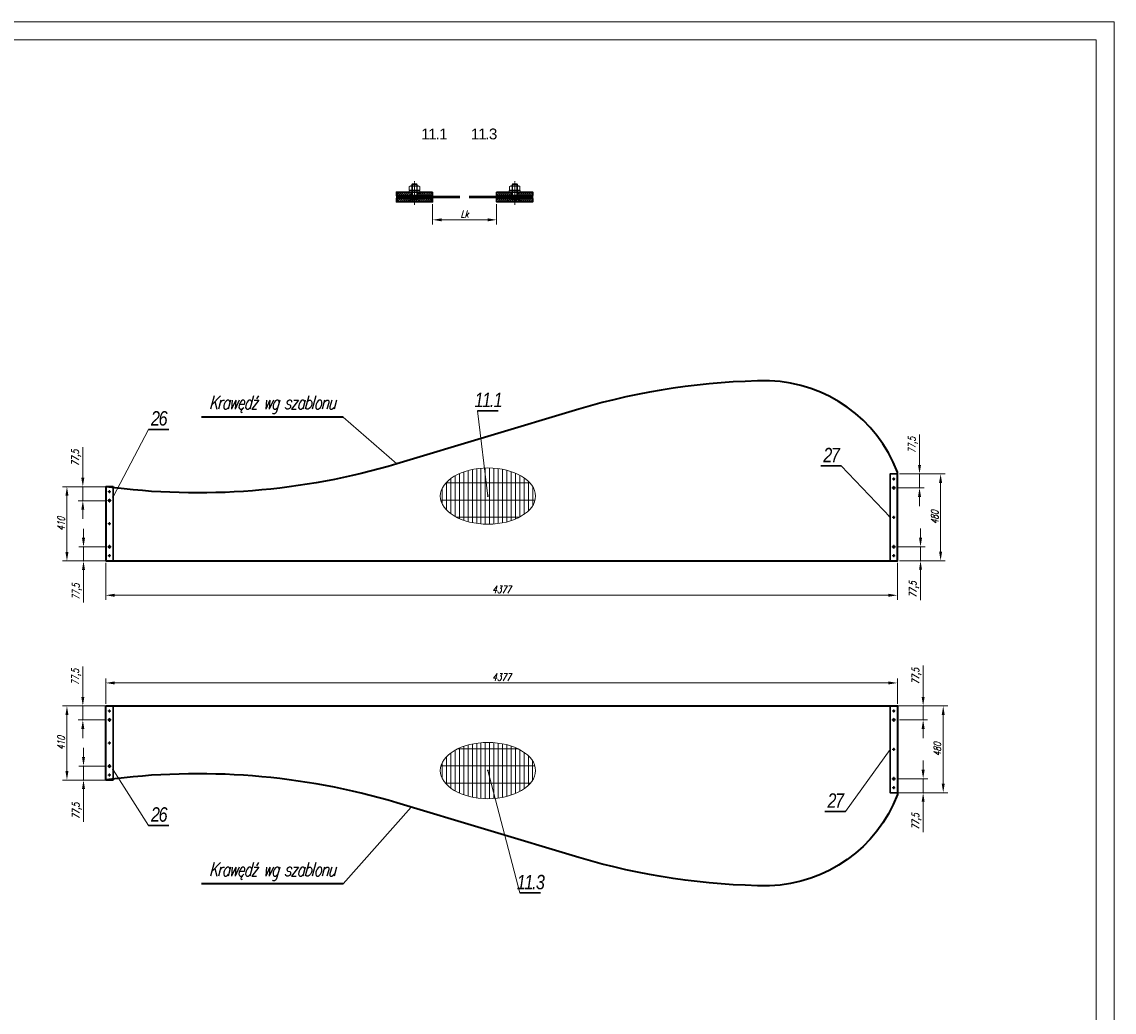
# Model space of a CAD drawing. Header units: millimetres. Extents: x -176817 to 571382, y -58489 to 156123.
# Tile 102 of 256: x -124334 to -118295, y 89772 to 95248. Entities that reach past the tile are written whole.
import ezdxf

# ---------------------------------------------------------------- set-up
doc = ezdxf.new("R2010")
doc.units = ezdxf.units.MM
doc.header["$LTSCALE"] = 0.2
for name, pattern in [('AM_ISO02W050', [7.5, 6, -1.5]), ('AM_ISO02W050x2', [3.75, 3, -0.75]), ('AM_ISO08W050', [18, 12, -1.5, 3, -1.5]), ('AM_ISO08W050x2', [9, 6, -0.75, 1.5, -0.75]), ('DASHDOT', [25.4, 12.7, -6.35, 0, -6.35]), ('HIDDEN', [9.525, 6.35, -3.175])]:
    doc.linetypes.add(name, pattern=pattern)
doc.layers.get('Defpoints').update_dxf_attribs({"lineweight": 13})
for name, color, linetype, lineweight in [('-A Siatka', 30, 'Continuous', 35), ('-AAA Cienka', 2, 'Continuous', 18), ('-AAA Kontur', 7, 'Continuous', 35), ('-AAA Otw nowe 1', 64, 'DASHDOT', 18), ('-AAA Siatka', 20, 'Continuous', 40), ('-AAA Widok', 2, 'Continuous', 30), ('-AAA Wymiar', 1, 'Continuous', 18), ('AM_0N', 7, 'Continuous', 13), ('AM_3N', 6, 'AM_ISO02W050', 13), ('AM_4N', 3, 'Continuous', 13), ('AM_7', 4, 'AM_ISO08W050', 13), ('AM_7N', 4, 'AM_ISO08W050', 13), ('AM_8', 1, 'Continuous', 13)]:
    doc.layers.add(name, color=color, linetype=linetype, lineweight=lineweight)
doc.layers.add('-AAA L-Opis', color=3, linetype='Continuous')
doc.layers.get('-AAA Otw nowe 1').off()
doc.styles.add('Pozycja 2', font='ariali.ttf', dxfattribs={"width": 0.8})
doc.styles.get("Standard").update_dxf_attribs({"font": 'arial.ttf'})
doc.styles.add('WYMIARY', font='ROMANS.shx', dxfattribs={"width": 0.75, "oblique": 15})
doc.dimstyles.new('1 do 20', dxfattribs={"dimscale": 20, "dimtxt": 2, "dimasz": 2.5, "dimexe": 1.25, "dimexo": 0.625, "dimtad": 1, "dimdec": 1, "dimtxsty": 'WYMIARY', "dimcen": 2.5, "dimclrd": 256, "dimclre": 256, "dimclrt": 5, "dimadec": 0, "dimazin": 0, "dimtfac": 1, "dimtdec": 1, "dimtmove": 0, "dimatfit": 3, "dimfxl": 1.25, "dimlwd": -1, "dimlwe": -1, "dimarcsym": 0})
doc.dimstyles.new('1 do 5', dxfattribs={"dimscale": 5, "dimtxt": 2, "dimasz": 2.5, "dimexe": 1.25, "dimexo": 0.625, "dimtad": 1, "dimdec": 0, "dimtxsty": 'WYMIARY', "dimcen": 2.5, "dimclrd": 256, "dimclre": 256, "dimclrt": 2, "dimadec": 0, "dimazin": 0, "dimtfac": 1, "dimtdec": 0, "dimtmove": 0, "dimatfit": 3, "dimfxl": 1.25, "dimlwd": -1, "dimlwe": -1, "dimarcsym": 0})

# ---------------------------------------------------------------- blocks, each defined once
blk = doc.blocks.new('*U1058')
at = {"layer": 'AM_0N'}
for p, q in [((5.7, -1), (-5.6, -1)), ((-5.6, -1), (-5.6, -1.6)), ((5.7, -1.6), (-5.6, -1.6)), ((-5.6, -1.6), (-2.4, -4.9)), ((-3, -6.3), (-2.4, -5.7)), ((3, -6.3), (-3, -6.3)), ((-3, -20.4), (-3, -6.3)), ((2.4, -4.9), (-2.4, -4.9)), ((-2.4, -5.7), (-2.4, -4.9)), ((5.7, -1.6), (2.4, -4.9)), ((2.4, -5.7), (2.4, -4.9)), ((3, -6.3), (2.4, -5.7)), ((3, -20.4), (3, -6.3)), ((5.7, -1.6), (5.7, -1)), ((3, -20.4), (-3, -20.4)), ((-2.4, -21), (-3, -20.4)), ((-2.4, -21), (2.4, -21)), ((2.4, -21), (3, -20.4))]:
    blk.add_line(p, q, dxfattribs=at)
at = {"layer": 'AM_3N', "linetype": 'AM_ISO02W050x2'}
for p, q in [((-3.4, -1), (0, -5.4)), ((-0.7, -4.4), (-0.7, -1)), ((0.7, -4.4), (-0.7, -4.4)), ((3.4, -1), (0, -5.4)), ((0.7, -4.4), (0.7, -1))]:
    blk.add_line(p, q, dxfattribs=at)
at = {"layer": 'AM_4N'}
for p, q in [((-2.4, -5.7), (-2.4, -6.3)), ((-2.4, -6.3), (-2.4, -21)), ((2.4, -5.7), (2.4, -6.3)), ((2.4, -6.3), (2.4, -21))]:
    blk.add_line(p, q, dxfattribs=at)
at = {"layer": 'AM_7N', "linetype": 'AM_ISO08W050x2'}
blk.add_line((0, 2), (0, -24), dxfattribs=at)
blk = doc.blocks.new('*U1059')
at = {"layer": 'AM_0N'}
for p, q in [((6, -12), (-6, -12)), ((-6, -12), (-6, -13.6)), ((6, -13.6), (6, -12)), ((-6, -13.6), (6, -13.6))]:
    blk.add_line(p, q, dxfattribs=at)
at = {"layer": 'AM_7N', "linetype": 'AM_ISO08W050x2'}
blk.add_line((0, -16.6), (0, -9), dxfattribs=at)
blk = doc.blocks.new('*U1060')
at = {"layer": 'AM_0N'}
for p, q in [((-5.8, -14.4), (-4.4, -13.6)), ((-5.8, -14.4), (-5.8, -18)), ((-5.8, -18), (-4.4, -18.8)), ((4.5, -13.6), (-4.4, -13.6)), ((4.5, -18.8), (-4.4, -18.8)), ((-2.9, -14.4), (-2.9, -18)), ((2.9, -14.4), (2.9, -18)), ((5.8, -14.4), (4.5, -13.6)), ((5.8, -18), (4.5, -18.8)), ((5.8, -14.4), (5.8, -18))]:
    blk.add_line(p, q, dxfattribs=at)
for centre, radius, start, end in [((-4.3, -16.5), 2.55, 55.5615, 115.5615), ((-4.3, -15.9), 2.55, 244.4385, 304.4385), ((0, -23.5), 9.54, 72.383, 107.617), ((0, -8.9), 9.54, 252.383, 287.617), ((4.3, -16.5), 2.55, 64.4385, 124.4385), ((4.3, -15.9), 2.55, 235.5615, 295.5615)]:
    blk.add_arc(centre, radius, start, end, dxfattribs=at)
at = {"layer": 'AM_7N', "linetype": 'AM_ISO08W050x2'}
blk.add_line((0, -10.6), (0, -21.8), dxfattribs=at)
blk = doc.blocks.new('okucie')
at = {"layer": 'AM_8'}
h = blk.add_hatch(dxfattribs=at)
h.set_pattern_fill('ANSI31', color=256, scale=0.5, style=0)
h.set_pattern_definition([(45, (-21727.3335, 85443.8012), (-1.122532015, 1.122532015), [])])
h.paths.add_polyline_path([(-3.5, -5), (-3.5, -3.8), (-6.3, -1), (-20, -1), (-20, -5)])
h.paths.add_polyline_path([(20, -5), (20, -1), (6.3, -1), (3.5, -3.8), (3.5, -5)])
h = blk.add_hatch(dxfattribs=at)
h.set_pattern_fill('ANSI31', color=256, scale=0.5, angle=90, style=0)
h.set_pattern_definition([(135, (-21776.6445, 85446.8), (-1.122532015, -1.122532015), [])])
h.paths.add_polyline_path([(-3.5, -8), (-20, -8), (-20, -12), (-3.5, -12)])
h.paths.add_polyline_path([(20, -8), (3.5, -8), (3.5, -12), (6, -12), (20, -12)])
at = {"layer": '-AAA Widok'}
for p, q in [((-3.5, -3.8, 0), (3.5, -3.8, 0)), ((-3.5, -12, 0), (-3.5, -8)), ((3.5, -12, 0), (3.5, -8))]:
    blk.add_line(p, q, dxfattribs=at)
for points in [[(-20, -5), (20, -5), (20, -1), (-20, -1)], [(-20, -12), (20, -12), (20, -8), (-20, -8)]]:
    blk.add_lwpolyline(points, close=True, dxfattribs=at)
at = {"layer": '-AAA Widok', "elevation": 0}
blk.add_lwpolyline([(-20, -5), (20, -5), (20, -1), (-20, -1)], close=True, dxfattribs=at)
for points in [[(-6.3, -1), (-3.5, -3.8), (-3.5, -5)], [(6.3, -1), (3.5, -3.8), (3.5, -5)]]:
    blk.add_lwpolyline(points, dxfattribs=at)
at = {"layer": '-AAA Wymiar'}
for p, q in [((-20, -8), (-20, -5)), ((20, -8), (20, -5))]:
    blk.add_line(p, q, dxfattribs=at)
at = {"layer": 'AM_0N'}
for name in ['*U1058', '*U1059', '*U1060']:
    blk.add_blockref(name, (0, 0), dxfattribs=at)
blk = doc.blocks.new('*D222')
at = {"layer": '-AAA Wymiar', "transparency": 16777216}
for p, q in [((-122063.2, 94239.4), (-122063.2, 94128.1)), ((-121709.1, 94239.4), (-121709.1, 94128.1)), ((-122013.2, 94153.1), (-121759.1, 94153.1))]:
    blk.add_line(p, q, dxfattribs=at)
for points in [[(-122013.2, 94161.5), (-122013.2, 94144.8), (-122063.2, 94153.1)], [(-121759.1, 94161.5), (-121759.1, 94144.8), (-121709.1, 94153.1)]]:
    blk.add_solid(points, dxfattribs=at)
at = {"layer": 'Defpoints', "color": 0, "transparency": 16777216}
for p in [(-122063.2, 94251.9, 0), (-121709.1, 94251.9, 0), (-121709.1, 94153.1)]:
    blk.add_point(p, dxfattribs=at)
at = {"layer": '-AAA Wymiar', "color": 5, "transparency": 16777216, "insert": (-121886.1, 94185.6), "char_height": 40, "attachment_point": 5, "style": 'WYMIARY'}
blk.add_mtext('Lk', dxfattribs=at)
blk = doc.blocks.new('PŁ A-11-1')
at = {"layer": '-AAA Siatka'}
blk.add_point((20, -205), dxfattribs=at)
at = {"layer": '-AAA Widok'}
blk.add_lwpolyline([(0, -410), (40, -410), (40, 0), (0, 0)], close=True, dxfattribs=at)
for centre, radius in [((20, -28), 3.5), ((20, -77.5), 5.5), ((20, -205), 3.5), ((20, -332.5), 5.5), ((20, -382), 3.5)]:
    blk.add_circle(centre, radius, dxfattribs=at)
at = {"layer": 'AM_7', "linetype": 'AM_ISO08W050x2'}
for p, q in [((20, -28), (11.5, -28)), ((20, -28), (20, -19.5)), ((20, -28), (28.5, -28)), ((20, -28), (20, -36.5)), ((20, -77.5), (9, -77.5)), ((20, -77.5), (20, -66.5)), ((20, -77.5), (31, -77.5)), ((20, -77.5), (20, -88.5)), ((20, -205), (11.5, -205)), ((20, -205), (20, -196.5)), ((20, -205), (28.5, -205)), ((20, -205), (20, -213.5)), ((20, -332.5), (9, -332.5)), ((20, -332.5), (20, -321.5)), ((20, -332.5), (31, -332.5)), ((20, -332.5), (20, -343.5)), ((20, -382), (11.5, -382)), ((20, -382), (20, -373.5)), ((20, -382), (28.5, -382)), ((20, -382), (20, -390.5))]:
    blk.add_line(p, q, dxfattribs=at)
blk = doc.blocks.new('PŁ A-11-2')
at = {"layer": '-AAA Widok'}
blk.add_lwpolyline([(0, -480), (40, -480), (40, 0), (0, 0)], close=True, dxfattribs=at)
for centre, radius in [((20, -28), 3.5), ((20, -77.5), 5.5), ((20, -240, 0), 3.5), ((20, -402.5), 5.5), ((20, -452), 3.5)]:
    blk.add_circle(centre, radius, dxfattribs=at)
at = {"layer": 'AM_7', "linetype": 'AM_ISO08W050x2'}
for p, q in [((20, -28), (11.5, -28)), ((20, -28), (20, -19.5)), ((20, -28), (28.5, -28)), ((20, -28), (20, -36.5)), ((20, -77.5), (9, -77.5)), ((20, -77.5), (20, -66.5)), ((20, -77.5), (31, -77.5)), ((20, -77.5), (20, -88.5)), ((20, -240, 0), (11.5, -240, 0)), ((20, -240, 0), (20, -231.5, 0)), ((20, -240, 0), (28.5, -240, 0)), ((20, -240, 0), (20, -248.5, 0)), ((20, -402.5), (9, -402.5)), ((20, -402.5), (20, -391.5)), ((20, -402.5), (31, -402.5)), ((20, -402.5), (20, -413.5)), ((20, -452), (11.5, -452)), ((20, -452), (20, -443.5)), ((20, -452), (28.5, -452)), ((20, -452), (20, -460.5))]:
    blk.add_line(p, q, dxfattribs=at)
blk = doc.blocks.new('ZNAK SIATKI')
at = {"layer": 'AM_8'}
h = blk.add_hatch(dxfattribs=at)
h.set_pattern_fill('GRATE', color=256, scale=30, angle=90, style=0)
h.set_pattern_definition([(90, (54083.504, -85989.998), (-23.8125, 1e-15), []), (180, (54083.5, -85990), (-1e-14, -95.25), [])])
edge = h.paths.add_edge_path()
edge.add_ellipse((0, 0), major_axis=(-263.1, 0), ratio=0.591302, start_angle=0, end_angle=360)
at = {"layer": '-AAA Wymiar'}
blk.add_ellipse((0, 0, 0), major_axis=(-263.1, 0), ratio=0.591302, dxfattribs=at)
blk = doc.blocks.new('*D607')
at = {"layer": '-AAA Wymiar', "transparency": 16777216}
for p, q in [((-119350.9, 91515.4), (-119350.9, 91688.8)), ((-119481, 91465.4), (-119325.9, 91465.4)), ((-119350.9, 91387.9), (-119350.9, 91465.4)), ((-119481, 91387.9), (-119325.9, 91387.9)), ((-119350.9, 91337.9), (-119350.9, 91287.9))]:
    blk.add_line(p, q, dxfattribs=at)
for points in [[(-119359.2, 91515.4), (-119342.5, 91515.4), (-119350.9, 91465.4)], [(-119359.2, 91337.9), (-119342.5, 91337.9), (-119350.9, 91387.9)]]:
    blk.add_solid(points, dxfattribs=at)
at = {"layer": 'Defpoints', "color": 0, "transparency": 16777216}
for p in [(-119493.5, 91465.4, 0), (-119493.5, 91387.9, 0), (-119350.9, 91387.9)]:
    blk.add_point(p, dxfattribs=at)
at = {"layer": '-AAA Wymiar', "color": 5, "transparency": 16777216, "insert": (-119387.2, 91629.5), "char_height": 40, "attachment_point": 5, "rotation": 90, "style": 'WYMIARY'}
blk.add_mtext('77,5', dxfattribs=at)
blk = doc.blocks.new('*D608')
at = {"layer": '-AAA Wymiar', "transparency": 16777216}
for p, q in [((-119350.8, 91112.9), (-119350.8, 91162.9)), ((-119490, 91062.9), (-119325.8, 91062.9)), ((-119350.8, 91062.9), (-119350.8, 90985.4)), ((-119481, 90985.4), (-119325.8, 90985.4)), ((-119350.8, 90935.4), (-119350.8, 90766.8))]:
    blk.add_line(p, q, dxfattribs=at)
for points in [[(-119359.2, 91112.9), (-119342.5, 91112.9), (-119350.8, 91062.9)], [(-119359.2, 90935.4), (-119342.5, 90935.4), (-119350.8, 90985.4)]]:
    blk.add_solid(points, dxfattribs=at)
at = {"layer": 'Defpoints', "color": 0, "transparency": 16777216}
for p in [(-119502.5, 91062.9, 0), (-119493.5, 90985.4, 0), (-119350.8, 90985.4)]:
    blk.add_point(p, dxfattribs=at)
at = {"layer": '-AAA Wymiar', "color": 5, "transparency": 16777216, "insert": (-119387.1, 90826.1), "char_height": 40, "attachment_point": 5, "rotation": 90, "style": 'WYMIARY'}
blk.add_mtext('77,5', dxfattribs=at)
blk = doc.blocks.new('*D658')
at = {"layer": '-AAA Wymiar', "transparency": 16777216}
for p, q in [((-119521, 91465.4), (-119214.9, 91465.4)), ((-119239.9, 91415.4), (-119239.9, 91035.4)), ((-119521, 90985.4), (-119214.9, 90985.4))]:
    blk.add_line(p, q, dxfattribs=at)
for points in [[(-119248.2, 91415.4), (-119231.6, 91415.4), (-119239.9, 91465.4)], [(-119248.2, 91035.4), (-119231.6, 91035.4), (-119239.9, 90985.4)]]:
    blk.add_solid(points, dxfattribs=at)
at = {"layer": 'Defpoints', "color": 0, "transparency": 16777216}
for p in [(-119533.5, 91465.4, 0), (-119533.5, 90985.4, 0), (-119239.9, 90985.4)]:
    blk.add_point(p, dxfattribs=at)
at = {"layer": '-AAA Wymiar', "color": 5, "transparency": 16777216, "insert": (-119272.4, 91225.4), "char_height": 40, "attachment_point": 5, "rotation": 90, "style": 'WYMIARY'}
blk.add_mtext('480', dxfattribs=at)
blk = doc.blocks.new('*D659')
at = {"layer": '-AAA Wymiar', "transparency": 16777216}
for p, q in [((-119365.3, 92395.8), (-119365.3, 92445.8)), ((-119490, 92345.8), (-119340.3, 92345.8)), ((-119365.3, 92345.8), (-119365.3, 92268.3)), ((-119481, 92268.3), (-119340.3, 92268.3)), ((-119365.3, 92218.3), (-119365.3, 92049.7))]:
    blk.add_line(p, q, dxfattribs=at)
for points in [[(-119373.6, 92395.8), (-119357, 92395.8), (-119365.3, 92345.8)], [(-119373.6, 92218.3), (-119357, 92218.3), (-119365.3, 92268.3)]]:
    blk.add_solid(points, dxfattribs=at)
at = {"layer": 'Defpoints', "color": 0, "transparency": 16777216}
for p in [(-119502.5, 92345.8, 0), (-119365.3, 92345.8), (-119493.5, 92268.3, 0)]:
    blk.add_point(p, dxfattribs=at)
at = {"layer": '-AAA Wymiar', "color": 5, "transparency": 16777216, "insert": (-119401.6, 92109), "char_height": 40, "attachment_point": 5, "rotation": 90, "style": 'WYMIARY'}
blk.add_mtext('77,5', dxfattribs=at)
blk = doc.blocks.new('*D660')
at = {"layer": '-AAA Wymiar', "transparency": 16777216}
for p, q in [((-119370.9, 92798.3), (-119370.9, 92966.8)), ((-119481, 92748.3), (-119345.9, 92748.3)), ((-119370.9, 92670.8), (-119370.9, 92748.3)), ((-119490, 92670.8), (-119345.9, 92670.8)), ((-119370.9, 92620.8), (-119370.9, 92570.8))]:
    blk.add_line(p, q, dxfattribs=at)
for points in [[(-119379.2, 92798.3), (-119362.5, 92798.3), (-119370.9, 92748.3)], [(-119379.2, 92620.8), (-119362.5, 92620.8), (-119370.9, 92670.8)]]:
    blk.add_solid(points, dxfattribs=at)
at = {"layer": 'Defpoints', "color": 0, "transparency": 16777216}
for p in [(-119493.5, 92748.3, 0), (-119370.9, 92748.3), (-119502.5, 92670.8, 0)]:
    blk.add_point(p, dxfattribs=at)
at = {"layer": '-AAA Wymiar', "color": 5, "transparency": 16777216, "insert": (-119407.2, 92907.5), "char_height": 40, "attachment_point": 5, "rotation": 90, "style": 'WYMIARY'}
blk.add_mtext('77,5', dxfattribs=at)
blk = doc.blocks.new('*D661')
at = {"layer": '-AAA Wymiar', "transparency": 16777216}
for p, q in [((-123993.5, 91182.9), (-123993.5, 91232.9)), ((-123873.8, 91132.9), (-124018.5, 91132.9)), ((-123993.5, 91132.9), (-123993.5, 91055.4)), ((-123882.8, 91055.4), (-124018.5, 91055.4)), ((-123993.5, 91005.4), (-123993.5, 90825.4))]:
    blk.add_line(p, q, dxfattribs=at)
for points in [[(-124001.8, 91182.9), (-123985.1, 91182.9), (-123993.5, 91132.9)], [(-124001.8, 91005.4), (-123985.1, 91005.4), (-123993.5, 91055.4)]]:
    blk.add_solid(points, dxfattribs=at)
at = {"layer": 'Defpoints', "color": 0, "transparency": 16777216}
for p in [(-123993.5, 91132.9), (-123861.3, 91132.9, 0), (-123870.3, 91055.4, 0)]:
    blk.add_point(p, dxfattribs=at)
at = {"layer": '-AAA Wymiar', "color": 5, "transparency": 16777216, "insert": (-124029.8, 90884.7), "char_height": 40, "attachment_point": 5, "rotation": 90, "style": 'WYMIARY'}
blk.add_mtext('77,5', dxfattribs=at)
blk = doc.blocks.new('*D662')
at = {"layer": '-AAA Wymiar', "transparency": 16777216}
for p, q in [((-123997.2, 91515.4), (-123997.2, 91684)), ((-123868.3, 91465.4), (-124022.2, 91465.4)), ((-123997.2, 91387.9), (-123997.2, 91465.4)), ((-123868.3, 91387.9), (-124022.2, 91387.9)), ((-123997.2, 91337.9), (-123997.2, 91287.9))]:
    blk.add_line(p, q, dxfattribs=at)
for points in [[(-124005.6, 91515.4), (-123988.9, 91515.4), (-123997.2, 91465.4)], [(-124005.6, 91337.9), (-123988.9, 91337.9), (-123997.2, 91387.9)]]:
    blk.add_solid(points, dxfattribs=at)
at = {"layer": 'Defpoints', "color": 0, "transparency": 16777216}
for p in [(-123997.2, 91465.4), (-123855.8, 91465.4, 0), (-123855.8, 91387.9, 0)]:
    blk.add_point(p, dxfattribs=at)
at = {"layer": '-AAA Wymiar', "color": 5, "transparency": 16777216, "insert": (-124033.5, 91624.7), "char_height": 40, "attachment_point": 5, "rotation": 90, "style": 'WYMIARY'}
blk.add_mtext('77,5', dxfattribs=at)
blk = doc.blocks.new('*D663')
at = {"layer": '-AAA Wymiar', "transparency": 16777216}
for p, q in [((-123842.8, 91465.4), (-124110, 91465.4)), ((-124085, 91415.4), (-124085, 91105.4)), ((-123842.8, 91055.4), (-124110, 91055.4))]:
    blk.add_line(p, q, dxfattribs=at)
for points in [[(-124093.4, 91415.4), (-124076.7, 91415.4), (-124085, 91465.4)], [(-124093.4, 91105.4), (-124076.7, 91105.4), (-124085, 91055.4)]]:
    blk.add_solid(points, dxfattribs=at)
at = {"layer": 'Defpoints', "color": 0, "transparency": 16777216}
for p in [(-123830.3, 91465.4, 0), (-124085, 91055.4), (-123830.3, 91055.4, 0)]:
    blk.add_point(p, dxfattribs=at)
at = {"layer": '-AAA Wymiar', "color": 5, "transparency": 16777216, "insert": (-124117.5, 91260.4), "char_height": 40, "attachment_point": 5, "rotation": 90, "style": 'WYMIARY'}
blk.add_mtext('410', dxfattribs=at)
blk = doc.blocks.new('*D664')
at = {"layer": '-AAA Wymiar', "transparency": 16777216}
for p, q in [((-123870.3, 91477.9), (-123870.3, 91617.5)), ((-123820.3, 91592.5), (-119543.5, 91592.5)), ((-119493.5, 91477.9), (-119493.5, 91617.5))]:
    blk.add_line(p, q, dxfattribs=at)
for points in [[(-123820.3, 91600.8), (-123820.3, 91584.1), (-123870.3, 91592.5)], [(-119543.5, 91600.8), (-119543.5, 91584.1), (-119493.5, 91592.5)]]:
    blk.add_solid(points, dxfattribs=at)
at = {"layer": 'Defpoints', "color": 0, "transparency": 16777216}
for p in [(-119493.5, 91592.5), (-123870.3, 91465.4, 0), (-119493.5, 91465.4, 0)]:
    blk.add_point(p, dxfattribs=at)
at = {"layer": '-AAA Wymiar', "color": 5, "transparency": 16777216, "insert": (-121681.9, 91625), "char_height": 40, "attachment_point": 5, "style": 'WYMIARY'}
blk.add_mtext('4377', dxfattribs=at)
blk = doc.blocks.new('*D665')
at = {"layer": '-AAA Wymiar', "transparency": 16777216}
for p, q in [((-123870.3, 92255.8), (-123870.3, 92052.2)), ((-119493.5, 92255.8), (-119493.5, 92052.2)), ((-123820.3, 92077.2), (-119543.5, 92077.2))]:
    blk.add_line(p, q, dxfattribs=at)
for points in [[(-123820.3, 92085.6), (-123820.3, 92068.9), (-123870.3, 92077.2)], [(-119543.5, 92085.6), (-119543.5, 92068.9), (-119493.5, 92077.2)]]:
    blk.add_solid(points, dxfattribs=at)
at = {"layer": 'Defpoints', "color": 0, "transparency": 16777216}
for p in [(-123870.3, 92268.3, 0), (-119493.5, 92268.3, 0), (-119493.5, 92077.2)]:
    blk.add_point(p, dxfattribs=at)
at = {"layer": '-AAA Wymiar', "color": 5, "transparency": 16777216, "insert": (-121681.9, 92109.7), "char_height": 40, "attachment_point": 5, "style": 'WYMIARY'}
blk.add_mtext('4377', dxfattribs=at)
blk = doc.blocks.new('*D751')
at = {"layer": '-AAA Wymiar', "transparency": 16777216}
for p, q in [((-123993.5, 92394.9), (-123993.5, 92444.9)), ((-123873.8, 92344.9), (-124018.5, 92344.9)), ((-123993.5, 92344.9), (-123993.5, 92267.4)), ((-123882.8, 92267.4), (-124018.5, 92267.4)), ((-123993.5, 92217.4), (-123993.5, 92037.4))]:
    blk.add_line(p, q, dxfattribs=at)
for points in [[(-124001.8, 92394.9), (-123985.1, 92394.9), (-123993.5, 92344.9)], [(-124001.8, 92217.4), (-123985.1, 92217.4), (-123993.5, 92267.4)]]:
    blk.add_solid(points, dxfattribs=at)
at = {"layer": 'Defpoints', "color": 0, "transparency": 16777216}
for p in [(-123993.5, 92344.9), (-123861.3, 92344.9, 0), (-123870.3, 92267.4, 0)]:
    blk.add_point(p, dxfattribs=at)
at = {"layer": '-AAA Wymiar', "color": 5, "transparency": 16777216, "insert": (-124029.8, 92096.7), "char_height": 40, "attachment_point": 5, "rotation": 90, "style": 'WYMIARY'}
blk.add_mtext('77,5', dxfattribs=at)
blk = doc.blocks.new('*D752')
at = {"layer": '-AAA Wymiar', "transparency": 16777216}
for p, q in [((-123997.2, 92727.4), (-123997.2, 92896)), ((-123868.3, 92677.4), (-124022.2, 92677.4)), ((-123997.2, 92599.9), (-123997.2, 92677.4)), ((-123868.3, 92599.9), (-124022.2, 92599.9)), ((-123997.2, 92549.9), (-123997.2, 92499.9))]:
    blk.add_line(p, q, dxfattribs=at)
for points in [[(-124005.6, 92727.4), (-123988.9, 92727.4), (-123997.2, 92677.4)], [(-124005.6, 92549.9), (-123988.9, 92549.9), (-123997.2, 92599.9)]]:
    blk.add_solid(points, dxfattribs=at)
at = {"layer": 'Defpoints', "color": 0, "transparency": 16777216}
for p in [(-123997.2, 92677.4), (-123855.8, 92677.4, 0), (-123855.8, 92599.9, 0)]:
    blk.add_point(p, dxfattribs=at)
at = {"layer": '-AAA Wymiar', "color": 5, "transparency": 16777216, "insert": (-124033.5, 92836.7), "char_height": 40, "attachment_point": 5, "rotation": 90, "style": 'WYMIARY'}
blk.add_mtext('77,5', dxfattribs=at)
blk = doc.blocks.new('*D753')
at = {"layer": '-AAA Wymiar', "transparency": 16777216}
for p, q in [((-123842.8, 92677.4), (-124110, 92677.4)), ((-124085, 92627.4), (-124085, 92317.4)), ((-123842.8, 92267.4), (-124110, 92267.4))]:
    blk.add_line(p, q, dxfattribs=at)
for points in [[(-124093.4, 92627.4), (-124076.7, 92627.4), (-124085, 92677.4)], [(-124093.4, 92317.4), (-124076.7, 92317.4), (-124085, 92267.4)]]:
    blk.add_solid(points, dxfattribs=at)
at = {"layer": 'Defpoints', "color": 0, "transparency": 16777216}
for p in [(-123830.3, 92677.4, 0), (-124085, 92267.4), (-123830.3, 92267.4, 0)]:
    blk.add_point(p, dxfattribs=at)
at = {"layer": '-AAA Wymiar', "color": 5, "transparency": 16777216, "insert": (-124117.5, 92472.4), "char_height": 40, "attachment_point": 5, "rotation": 90, "style": 'WYMIARY'}
blk.add_mtext('410', dxfattribs=at)
blk = doc.blocks.new('*D754')
at = {"layer": '-AAA Wymiar', "transparency": 16777216}
for p, q in [((-119481, 92748.3), (-119229.3, 92748.3)), ((-119254.3, 92698.3), (-119254.3, 92318.3)), ((-119481, 92268.3), (-119229.3, 92268.3))]:
    blk.add_line(p, q, dxfattribs=at)
for points in [[(-119262.7, 92698.3), (-119246, 92698.3), (-119254.3, 92748.3)], [(-119262.7, 92318.3), (-119246, 92318.3), (-119254.3, 92268.3)]]:
    blk.add_solid(points, dxfattribs=at)
at = {"layer": 'Defpoints', "color": 0, "transparency": 16777216}
for p in [(-119493.5, 92748.3, 0), (-119493.5, 92268.3, 0), (-119254.3, 92268.3)]:
    blk.add_point(p, dxfattribs=at)
at = {"layer": '-AAA Wymiar', "color": 5, "transparency": 16777216, "insert": (-119286.8, 92508.3), "char_height": 40, "attachment_point": 5, "rotation": 90, "style": 'WYMIARY'}
blk.add_mtext('480', dxfattribs=at)

msp = doc.modelspace()

# ---------------------------------------------------------------- linework, layer by layer
at = {"layer": '-A Siatka', "linetype": 'HIDDEN', "const_width": 15, "elevation": 0}
for points in [[(-121911.1115, 94279.4385), (-122263.1604, 94279.4385)], [(-121509.0626, 94279.4385), (-121861.1115, 94279.4385)]]:
    msp.add_lwpolyline(points, dxfattribs=at)
at = {"layer": '-AAA Cienka'}
for points in [[(-136234.6261, 84087.9094), (-118294.6976, 84087.9094), (-118294.6976, 95247.9094), (-136234.6261, 95247.9094)], [(-136134.6261, 84187.9094), (-118394.6976, 84187.9094), (-118394.6976, 95147.9094), (-136134.6261, 95147.9094)]]:
    msp.add_lwpolyline(points, close=True, dxfattribs=at)
at = {"layer": '-AAA Kontur'}
for p, q in [((-122558.2106, 93062.7521, 0), (-123341.2163, 93062.7521, 0)), ((-122558.2106, 90481.2093, 0), (-123341.2163, 90481.2093, 0))]:
    msp.add_line(p, q, dxfattribs=at)
at = {"layer": '-AAA Siatka', "elevation": 0}
for points in [[(-123870.3217, 92268.2525), (-119493.4891, 92268.2525), (-119493.4891, 92758.7124, 0.302579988), (-120200.5196, 93262.9569, 0.072012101), (-121254.2183, 93106.2047), (-122260.495, 92804.3217, -0.106357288), (-123870.3217, 92677.4026)], [(-123870.3217, 91465.4154), (-119493.4891, 91465.4154), (-119493.4891, 90974.9555, -0.302579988), (-120200.5196, 90470.7109, -0.072012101), (-121254.2183, 90627.4632), (-122260.495, 90929.3462, 0.106357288), (-123870.3217, 91056.2652)]]:
    msp.add_lwpolyline(points, format="xyb", close=True, dxfattribs=at)
at = {"layer": '-AAA Widok'}
for p, q in [((-121814.0988, 93097.7951, 0), (-121700.6144, 93097.7951, 0)), ((-123634.8433, 92994.3298, 0), (-123521.3589, 92994.3298, 0)), ((-119917.3637, 92792.4862), (-119803.8793, 92792.4862)), ((-119894.4493, 90881.6903), (-119780.9649, 90881.6903)), ((-123634.8433, 90804.8905, 0), (-123521.3589, 90804.8905, 0)), ((-121580.6144, 90431.1234, 0), (-121467.13, 90431.1234, 0))]:
    msp.add_line(p, q, dxfattribs=at)

# ---------------------------------------------------------------- block references
at = {"layer": '-AAA Otw nowe 1'}
for name, p in [('ZNAK SIATKI', (-121757.3566, 92625.7429, 0)), ('PŁ A-11-2', (-119533.4891, 92748.2525, 0)), ('PŁ A-11-1', (-123870.3217, 92678.2525, 0))]:
    msp.add_blockref(name, p, dxfattribs=at)
at = {"layer": '-AAA Otw nowe 1', "xscale": -1, "rotation": 180}
for name, p in [('PŁ A-11-1', (-123870.3217, 91055.4154, 0)), ('PŁ A-11-2', (-119533.4891, 90985.4154, 0)), ('ZNAK SIATKI', (-121757.3566, 91107.925, 0))]:
    msp.add_blockref(name, p, dxfattribs=at)
at = {"layer": '-AAA Widok', "color": 42, "xscale": 5, "yscale": 5, "zscale": 5, "rotation": 180}
msp.add_blockref('okucie', (-122163.1604, 94246.9417, 0), dxfattribs=at)
at = {"layer": '-AAA Widok', "color": 42, "extrusion": (0, 0, -1), "xscale": 5, "yscale": 5, "zscale": -5, "rotation": 180}
msp.add_blockref('okucie', (121609.0626, 94246.9417, 0), dxfattribs=at)

# ---------------------------------------------------------------- texts
at = {"layer": '-AAA L-Opis', "char_height": 60, "attachment_point": 5}
for s, insert in [('\\A1;{\\T0.75;11.1}', (-122057.1868, 94627.6629, 0)), ('\\A1;{\\T0.75;11.3}', (-121781.6551, 94627.6629, 0))]:
    msp.add_mtext(s, dxfattribs=dict(at, insert=insert))
at = {"layer": '-AAA Widok', "insert": (-122952.7133, 90499.0064, 0), "char_height": 75, "width": 1409.589722, "attachment_point": 8, "style": 'WYMIARY'}
msp.add_mtext('{\\T0.8;Krawędź wg szablonu}', dxfattribs=at)

# ---------------------------------------------------------------- dimensions: what is measured, and where the dimension line sits
at = {"layer": '-AAA Wymiar'}
dim = msp.add_linear_dim(base=(-121709.0626, 94153.1409, 0), p1=(-122063.1604, 94251.9354, 0), p2=(-121709.0626, 94251.9354, 0), text='Lk', dimstyle='1 do 20', dxfattribs=at)
dim.commit()
dim.dimension.update_dxf_attribs({"geometry": '*D222', "text_midpoint": (-121886.1115, 94185.6409, 0)})
for base, p1, p2, picture, middle in [((-119370.8559, 92748.2525), (-119502.4891, 92670.7525, 0), (-119493.4891, 92748.2525, 0), '*D660', (-119407.1654, 92907.5401)), ((-123997.2403, 92677.4026), (-123855.8217, 92599.9026, 0), (-123855.8217, 92677.4026, 0), '*D752', (-124033.5498, 92836.6902)), ((-119254.3297, 92268.2525), (-119493.4891, 92748.2525, 0), (-119493.4891, 92268.2525, 0), '*D754', (-119286.8297, 92508.2525)), ((-124085.0453, 92267.4026), (-123830.3217, 92677.4026, 0), (-123830.3217, 92267.4026, 0), '*D753', (-124117.5453, 92472.4026)), ((-123997.2403, 91465.4154), (-123855.8217, 91387.9154, 0), (-123855.8217, 91465.4154, 0), '*D662', (-124033.5498, 91624.7029)), ((-124085.0453, 91055.4154), (-123830.3217, 91465.4154, 0), (-123830.3217, 91055.4154, 0), '*D663', (-124117.5453, 91260.4154)), ((-119239.8863, 90985.4154), (-119533.4891, 91465.4154, 0), (-119533.4891, 90985.4154, 0), '*D658', (-119272.3863, 91225.4154)), ((-119350.8374, 90985.4154, 0), (-119502.4891, 91062.9154, 0), (-119493.4891, 90985.4154, 0), '*D608', (-119387.147, 90826.1278, 0))]:
    dim = msp.add_linear_dim(base=base, p1=p1, p2=p2, angle=90, dimstyle='1 do 20', dxfattribs=at)
    dim.commit()
    dim.dimension.update_dxf_attribs({"geometry": picture, "text_midpoint": middle})
for base, p1, p2, picture, middle in [((-123993.4673, 92344.9026), (-123870.3217, 92267.4026, 0), (-123861.3217, 92344.9026, 0), '*D751', (-123993.4673, 92096.6554)), ((-119365.2956, 92345.7525), (-119493.4891, 92268.2525, 0), (-119502.4891, 92345.7525, 0), '*D659', (-119365.2956, 92108.9649)), ((-119350.8805, 91387.9154, 0), (-119493.4891, 91465.4154, 0), (-119493.4891, 91387.9154, 0), '*D607', (-119350.8805, 91629.4926, 0)), ((-123993.4673, 91132.9154), (-123870.3217, 91055.4154, 0), (-123861.3217, 91132.9154, 0), '*D661', (-123993.4673, 90884.6681))]:
    dim = msp.add_linear_dim(base=base, p1=p1, p2=p2, angle=90, dimstyle='1 do 20', dxfattribs=at)
    dim.commit()
    dim.dimension.update_dxf_attribs({"geometry": picture, "text_midpoint": middle, "dimtype": 160})
for base, p1, p2, picture, middle in [((-119493.4891, 92077.2398), (-123870.3217, 92268.2525, 0), (-119493.4891, 92268.2525, 0), '*D665', (-121681.9054, 92109.7398)), ((-119493.4891, 91592.4572), (-123870.3217, 91465.4154, 0), (-119493.4891, 91465.4154, 0), '*D664', (-121681.9054, 91624.9572))]:
    dim = msp.add_linear_dim(base=base, p1=p1, p2=p2, dimstyle='1 do 20', override={"dimdec": 0}, dxfattribs=at)
    dim.commit()
    dim.dimension.update_dxf_attribs({"geometry": picture, "text_midpoint": middle})

# ---------------------------------------------------------------- leaders
at = {"layer": '-AAA Cienka'}
for points, override in [([(-121757.3566, 92625.7429, 0), (-121814.0988, 93097.7951, 0), (-121700.6144, 93097.7951, 0)], {"dimasz": 2, "dimgap": 0.625, "dimtad": 0, "dimldrblk": 'Dot'}), ([(-122260.495, 92804.3217, 0), (-122558.2106, 93062.7521, 0), (-123341.2163, 93062.7521, 0)], {"dimasz": 0.5, "dimgap": 0.625, "dimtad": 0, "dimldrblk": 'Dot'}), ([(-123830.3217, 92620.8845, 0), (-123634.8433, 92994.3298, 0), (-123521.3589, 92994.3298, 0)], {"dimasz": 2, "dimgap": 0.625, "dimtad": 0, "dimldrblk": 'Dot'}), ([(-119533.4891, 92508.2525), (-119803.8793, 92792.4862), (-119917.3637, 92792.4862)], {"dimasz": 2, "dimgap": 0.625, "dimtad": 0, "dimldrblk": 'Dot'}), ([(-119533.4891, 91225.4154), (-119780.9649, 90881.6903), (-119894.4493, 90881.6903)], {"dimasz": 2, "dimgap": 0.625, "dimtad": 0, "dimldrblk": 'Dot'}), ([(-123830.3217, 91112.7834, 0), (-123634.8433, 90804.8905, 0), (-123521.3589, 90804.8905, 0)], {"dimasz": 2, "dimgap": 0.625, "dimtad": 0, "dimldrblk": 'Dot'}), ([(-121757.3566, 91107.925, 0), (-121580.6144, 90431.1234, 0), (-121467.13, 90431.1234, 0)], {"dimasz": 2, "dimgap": 0.625, "dimtad": 0, "dimldrblk": 'Dot'}), ([(-122181.099, 90905.5274, 0), (-122558.2106, 90481.2093, 0), (-123341.2163, 90481.2093, 0)], {"dimasz": 0.5, "dimgap": 0.625, "dimtad": 0, "dimldrblk": 'Dot'})]:
    msp.add_leader(points, dimstyle='1 do 5', override=override, dxfattribs=at)

# ---------------------------------------------------------------- next in the draw order: texts
at = {"layer": '-AAA Widok', "char_height": 80, "width": 113.484404, "style": 'Pozycja 2', "bg_fill": 3, "box_fill_scale": 1, "bg_fill_color": 256, "bg_fill_transparency": 3936642}
for s, insert, attachment_point in [('{\\T0.85;11.1}', (-121757.3566, 93117.7951, 0), 8), ('{\\T0.85;26}', (-123578.1011, 93014.3298, 0), 8), ('{\\T0.85;27}', (-119860.6215, 92812.4862), 8), ('{\\T0.85;27}', (-119837.7071, 90982.0178), 2), ('{\\T0.85;26}', (-123578.1011, 90905.218, 0), 2), ('{\\T0.85;11.3}', (-121523.8722, 90531.4508, 0), 2)]:
    msp.add_mtext(s, dxfattribs=dict(at, insert=insert, attachment_point=attachment_point))

# ---------------------------------------------------------------- next in the draw order: texts
at = {"layer": '-AAA Widok', "insert": (-122952.7133, 93080.5492, 0), "char_height": 75, "width": 1409.589722, "attachment_point": 8, "style": 'WYMIARY'}
msp.add_mtext('{\\T0.8;Krawędź wg szablonu}', dxfattribs=at)

doc.saveas('drawing.dxf')
